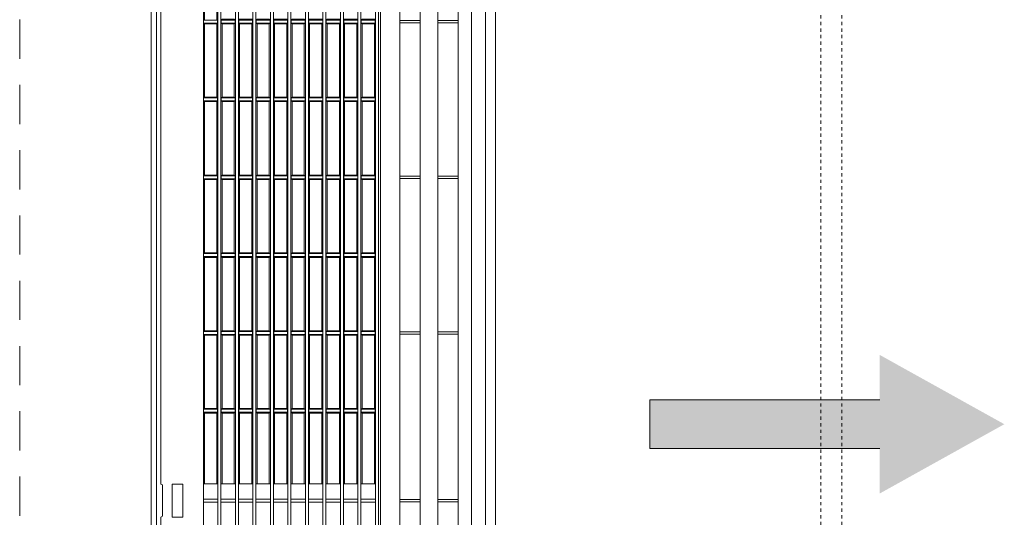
# Model space of a CAD drawing. Header units: millimetres. Extents: x -175722 to -110961, y 52375 to 104640.
# Tile 71 of 146: x -156271 to -156211, y 81123 to 81154. Entities that reach past the tile are written whole.
import ezdxf

# ---------------------------------------------------------------- set-up
doc = ezdxf.new("R2010")
doc.units = ezdxf.units.MM
doc.linetypes.add('Nadwieszenie', pattern=[3.9688, 2.3813, -1.5875])
doc.linetypes.add('Przerywana gęsta', pattern=[4, 2, -2])
for name, color, linetype, lineweight in [('A-DOOR', 31, 'Continuous', 5), ('A-DOOR-HDLN', 31, 'Przerywana gęsta', 18), ('A-FLOR-OVHD', 1, 'Nadwieszenie', 5), ('G-IMPT', 8, 'Continuous', 5)]:
    doc.layers.add(name, color=color, linetype=linetype, lineweight=lineweight)

# ---------------------------------------------------------------- blocks, each defined once
blk = doc.blocks.new('Drzwi-garażowe-wypukłe - 500x230-2384906-PARTER')
at = {"layer": 'A-DOOR-HDLN'}
for p, q in [((2250, 273.175), (2250, 2711.575)), ((2262.7, 233.175), (2262.7, 2711.575))]:
    blk.add_line(p, q, dxfattribs=at)
blk = doc.blocks.new('KURTYNA POWIETRZNA - kurtyna_dwg_KURTYNA LUB KLIMATYZATOR ŚCIENNY RZYT-1170037-PARTER')
at = {"layer": 'G-IMPT'}
blk.add_hatch(color=256, dxfattribs=at).paths.add_polyline_path([(-27.47, -518.91), (14.67, -443.11), (-12.67, -443.11), (-12.67, -303.35), (-42.28, -303.35), (-42.28, -443.11), (-69.62, -443.11)])
for p, q in [((-333.11, 0), (340.49, 0)), ((-83.96, -5.92), (-392.11, -5.92)), ((-333.53, -3.16), (340.91, -3.16)), ((275.9, -5.92), (-63.93, -5.92)), ((-64.84, -6.83), (-83.05, -6.83)), ((-486.9, -31.73), (453.71, -31.73)), ((-74.86, -40.56), (-74.86, -31.73)), ((-73.04, -40.56), (-73.04, -31.73)), ((-63.71, -40.56), (-63.71, -31.73)), ((-20.69, -39.87), (-20.69, -32.41)), ((-18.42, -40.39), (-18.42, -31.9)), ((-17.96, -32.41), (-17.96, -39.87)), ((26.65, -32.41), (27.1, -31.9)), ((28.92, -40.39), (28.92, -31.9)), ((76.26, -40.39), (76.26, -31.9)), ((76.72, -32.41), (76.72, -39.87)), ((121.32, -32.41), (121.78, -31.9)), ((123.6, -40.39), (123.6, -31.9)), ((124.05, -32.41), (124.05, -39.87)), ((168.66, -32.41), (169.12, -31.9)), ((170.94, -40.39), (170.94, -31.9)), ((171.39, -32.41), (171.39, -39.87)), ((218.27, -40.39), (218.27, -31.9)), ((-488.8, -40.56), (455.61, -40.56)), ((-488.72, -42.38), (455.53, -42.38)), ((-74.86, -51.21), (-74.86, -42.38)), ((-73.04, -51.21), (-73.04, -42.38)), ((-63.71, -51.21), (-63.71, -42.38)), ((-20.69, -50.52), (-20.69, -43.06)), ((-18.42, -51.04), (-18.42, -42.55)), ((-17.96, -43.06), (-17.96, -50.52)), ((28.92, -51.04), (28.92, -42.55)), ((29.38, -43.06), (29.38, -50.52)), ((76.26, -51.04), (76.26, -42.55)), ((76.72, -43.06), (76.72, -50.52)), ((123.6, -51.04), (123.6, -42.55)), ((124.05, -43.06), (124.05, -50.52)), ((170.94, -51.04), (170.94, -42.55)), ((171.39, -43.06), (171.39, -50.52)), ((-488.55, -51.21), (455.36, -51.21)), ((-488.46, -53.03), (455.27, -53.03)), ((-74.86, -61.86), (-74.86, -53.03)), ((-73.04, -61.86), (-73.04, -53.03)), ((-63.71, -61.86), (-63.71, -53.03)), ((-20.69, -61.18), (-20.69, -53.71)), ((-18.42, -61.69), (-18.42, -53.2)), ((-17.96, -53.71), (-17.96, -61.18)), ((26.65, -53.71), (27.1, -53.2)), ((28.92, -61.69), (28.92, -53.2)), ((29.38, -53.71), (29.38, -61.18)), ((73.98, -53.71), (74.44, -53.2)), ((76.26, -61.69), (76.26, -53.2)), ((76.72, -53.71), (76.72, -61.18)), ((121.32, -53.71), (121.78, -53.2)), ((123.6, -61.69), (123.6, -53.2)), ((124.05, -53.71), (124.05, -61.18)), ((168.66, -53.71), (169.12, -53.2)), ((170.94, -61.69), (170.94, -53.2)), ((171.39, -53.71), (171.39, -61.18)), ((216, -53.71), (216.45, -53.2)), ((216.45, -51.04), (218.27, -51.04)), ((-488.25, -61.86), (455.06, -61.86)), ((-488.15, -63.68), (454.96, -63.68)), ((-74.86, -72.51), (-74.86, -63.68)), ((-73.04, -72.51), (-73.04, -63.68)), ((-63.71, -72.51), (-63.71, -63.68)), ((-20.69, -71.83), (-20.69, -64.36)), ((-18.42, -72.34), (-18.42, -63.85)), ((28.92, -72.34), (28.92, -63.85)), ((29.38, -64.36), (29.38, -71.83)), ((76.26, -72.34), (76.26, -63.85)), ((76.72, -64.36), (76.72, -71.83)), ((123.6, -72.34), (123.6, -63.85)), ((124.05, -64.36), (124.05, -71.83)), ((168.66, -64.36), (169.12, -63.85)), ((170.94, -72.34), (170.94, -63.85)), ((171.39, -64.36), (171.39, -71.83)), ((216.45, -61.69), (218.27, -61.69)), ((-487.9, -72.51), (454.71, -72.51)), ((-487.79, -74.33), (454.6, -74.33)), ((-74.86, -83.16), (-74.86, -74.33)), ((-73.04, -83.16), (-73.04, -74.33)), ((-63.71, -83.16), (-63.71, -74.33)), ((-20.69, -82.48), (-20.69, -75.01)), ((-18.42, -82.99), (-18.42, -74.5)), ((-17.96, -75.01), (-17.96, -82.48)), ((28.92, -82.99), (28.92, -74.5)), ((29.38, -75.01), (29.38, -82.48)), ((76.26, -82.99), (76.26, -74.5)), ((76.72, -75.01), (76.72, -82.48)), ((123.6, -82.99), (123.6, -74.5)), ((124.05, -75.01), (124.05, -82.48)), ((170.94, -82.99), (170.94, -74.5)), ((171.39, -75.01), (171.39, -82.48)), ((216.45, -72.34), (218.27, -72.34)), ((-487.51, -83.16), (454.32, -83.16)), ((216.45, -82.99), (218.27, -82.99)), ((-487.38, -84.98), (454.19, -84.98)), ((-74.86, -93.81), (-74.86, -84.98)), ((-73.04, -93.81), (-73.04, -84.98)), ((-63.71, -93.81), (-63.71, -84.98)), ((-20.69, -93.13), (-20.69, -85.66)), ((-18.42, -93.64), (-18.42, -85.15)), ((-17.96, -85.66), (-17.96, -93.13)), ((26.65, -85.66), (27.1, -85.15)), ((28.92, -93.64), (28.92, -85.15)), ((29.38, -85.66), (29.38, -93.13)), ((73.98, -85.66), (74.44, -85.15)), ((76.26, -93.64), (76.26, -85.15)), ((76.72, -85.66), (76.72, -93.13)), ((121.32, -85.66), (121.78, -85.15)), ((123.6, -93.64), (123.6, -85.15)), ((124.05, -85.66), (124.05, -93.13)), ((168.66, -85.66), (169.12, -85.15)), ((170.94, -93.64), (170.94, -85.15)), ((171.39, -85.66), (171.39, -93.13)), ((216, -85.66), (216.45, -85.15)), ((-487.07, -93.81), (453.88, -93.81)), ((-486.92, -95.63), (453.73, -95.63)), ((-74.86, -104.46), (-74.86, -95.63)), ((-73.04, -104.46), (-73.04, -95.63)), ((-63.71, -104.46), (-63.71, -95.63)), ((-18.42, -104.29), (-18.42, -95.8)), ((28.92, -104.29), (28.92, -95.8)), ((73.98, -96.31), (74.44, -95.8)), ((76.26, -104.29), (76.26, -95.8)), ((121.32, -96.31), (121.78, -95.8)), ((123.6, -104.29), (123.6, -95.8)), ((168.66, -96.31), (169.12, -95.8)), ((170.94, -104.29), (170.94, -95.8)), ((216.45, -93.64), (218.27, -93.64)), ((-20.69, -103.78), (-20.69, -96.31)), ((29.38, -96.31), (29.38, -103.78)), ((76.72, -96.31), (76.72, -103.78)), ((124.05, -96.31), (124.05, -103.78)), ((171.39, -96.31), (171.39, -103.78)), ((-486.57, -104.46), (453.38, -104.46)), ((-486.41, -106.28), (453.22, -106.28)), ((-74.86, -115.11), (-74.86, -106.28)), ((-73.04, -115.11), (-73.04, -106.28)), ((-63.71, -115.11), (-63.71, -106.28)), ((-20.69, -114.43), (-20.69, -106.97)), ((-18.42, -114.94), (-18.42, -106.45)), ((-17.96, -106.97), (-17.96, -114.43)), ((28.92, -114.94), (28.92, -106.45)), ((29.38, -106.97), (29.38, -114.43)), ((76.26, -114.94), (76.26, -106.45)), ((76.72, -106.97), (76.72, -114.43)), ((123.6, -114.94), (123.6, -106.45)), ((124.05, -106.97), (124.05, -114.43)), ((170.94, -114.94), (170.94, -106.45)), ((171.39, -106.97), (171.39, -114.43)), ((216, -106.97), (216.45, -106.45)), ((216.45, -104.29), (218.27, -104.29)), ((-486.03, -115.11), (452.84, -115.11)), ((-485.86, -116.93), (452.67, -116.93)), ((-74.86, -125.76), (-74.86, -116.93)), ((-73.04, -125.76), (-73.04, -116.93)), ((-63.71, -125.76), (-63.71, -116.93)), ((-20.69, -125.08), (-20.69, -117.62)), ((-18.42, -125.59), (-18.42, -117.1)), ((-17.96, -117.62), (-17.96, -125.08)), ((26.65, -117.62), (27.1, -117.1)), ((28.92, -125.59), (28.92, -117.1)), ((29.38, -117.62), (29.38, -125.08)), ((73.98, -117.62), (74.44, -117.1)), ((76.26, -125.59), (76.26, -117.1)), ((76.72, -117.62), (76.72, -125.08)), ((121.32, -117.62), (121.78, -117.1)), ((123.6, -125.59), (123.6, -117.1)), ((168.66, -117.62), (169.12, -117.1)), ((170.94, -125.59), (170.94, -117.1)), ((171.39, -117.62), (171.39, -125.08)), ((216, -117.62), (216.45, -117.1)), ((216.45, -114.94), (218.27, -114.94)), ((-485.44, -125.76), (452.25, -125.76)), ((216.45, -125.59), (218.27, -125.59)), ((-485.25, -127.58), (452.06, -127.58)), ((-74.86, -136.42), (-74.86, -127.58)), ((-73.04, -136.42), (-73.04, -127.58)), ((-63.71, -136.42), (-63.71, -127.58)), ((-20.69, -135.73), (-20.69, -128.27)), ((-18.42, -136.24), (-18.42, -127.76)), ((-17.96, -128.27), (-17.96, -135.73)), ((28.92, -136.24), (28.92, -127.76)), ((76.26, -136.24), (76.26, -127.76)), ((123.6, -136.24), (123.6, -127.76)), ((168.66, -128.27), (169.12, -127.76)), ((170.94, -136.24), (170.94, -127.76)), ((171.39, -128.27), (171.39, -135.73)), ((-470.17, -136.42), (436.98, -136.42)), ((216.45, -136.24), (218.27, -136.24)), ((-522.06, -139.37), (488.87, -139.37)), ((449.4, -151.21), (-482.59, -151.21)), ((-74.63, -163.5), (-74.63, -151.21)), ((-73.26, -163.5), (-73.26, -151.21)), ((27.33, -163.5), (27.33, -151.21)), ((28.69, -163.5), (28.69, -151.21)), ((122.01, -163.5), (122.01, -151.21)), ((123.37, -163.5), (123.37, -151.21)), ((216.68, -163.5), (216.68, -151.21)), ((218.05, -163.5), (218.05, -151.21)), ((447.78, -174.42), (-480.71, -174.42)), ((-74.63, -186.71), (-74.63, -174.42)), ((-73.26, -186.71), (-73.26, -174.42)), ((27.33, -186.71), (27.33, -174.42)), ((28.69, -186.71), (28.69, -174.42)), ((122.01, -186.71), (122.01, -174.42)), ((123.37, -186.71), (123.37, -174.42)), ((216.68, -186.71), (216.68, -174.42)), ((218.05, -186.71), (218.05, -174.42)), ((433.87, -186.71), (-467.06, -186.71)), ((456.64, -194.83), (-489.83, -194.83)), ((460.48, -203.4), (-493.67, -203.4)), ((459.17, -209.47), (-492.36, -209.47))]:
    blk.add_line(p, q, dxfattribs=at)
at = {"layer": 'G-IMPT', "flags": 128}
blk.add_lwpolyline([(-83.96, -12.84), (-63.93, -12.84), (-63.93, -19.21), (-83.96, -19.21)], close=True, dxfattribs=at)
for points in [[(-63.71, -32.41), (-20.69, -32.41), (-20.24, -31.9)], [(-20.24, -40.39), (-18.42, -40.39), (-17.96, -39.87), (26.65, -39.87), (26.65, -32.41), (-17.96, -32.41), (-18.42, -31.9), (-20.24, -31.9), (-20.24, -40.39), (-20.69, -39.87), (-63.71, -39.87)], [(26.65, -39.87), (27.1, -40.39), (27.1, -31.9), (28.92, -31.9), (29.38, -32.41)], [(73.98, -32.41), (73.98, -39.87), (29.38, -39.87), (29.38, -32.41), (73.98, -32.41), (74.44, -31.9)], [(74.44, -40.39), (76.26, -40.39), (76.72, -39.87), (121.32, -39.87), (121.32, -32.41), (76.72, -32.41), (76.26, -31.9), (74.44, -31.9), (74.44, -40.39), (73.98, -39.87)], [(121.78, -40.39), (123.6, -40.39), (124.05, -39.87), (168.66, -39.87), (168.66, -32.41), (124.05, -32.41), (123.6, -31.9), (121.78, -31.9), (121.78, -40.39), (121.32, -39.87)], [(168.66, -39.87), (169.12, -40.39), (169.12, -31.9), (170.94, -31.9), (171.39, -32.41), (216, -32.41), (216.45, -31.9)], [(169.12, -40.39), (170.94, -40.39), (171.39, -39.87), (216, -39.87), (216, -32.41)], [(216, -39.87), (216.45, -40.39), (216.45, -31.9), (218.27, -31.9), (218.73, -32.41), (263.34, -32.41), (263.34, -39.87), (263.79, -40.39), (263.79, -31.9), (265.61, -31.9), (266.07, -32.41), (309.08, -32.41)], [(27.1, -40.39), (28.92, -40.39), (29.38, -39.87)], [(216.45, -40.39), (218.27, -40.39), (218.73, -39.87), (263.34, -39.87)], [(-63.71, -50.52), (-20.69, -50.52), (-20.24, -51.04), (-20.24, -42.55)], [(-63.71, -43.06), (-20.69, -43.06), (-20.24, -42.55), (-18.42, -42.55), (-17.96, -43.06), (26.65, -43.06), (27.1, -42.55)], [(-20.24, -51.04), (-18.42, -51.04), (-17.96, -50.52), (26.65, -50.52), (26.65, -43.06)], [(26.65, -50.52), (27.1, -51.04), (27.1, -42.55), (28.92, -42.55), (29.38, -43.06), (73.98, -43.06), (74.44, -42.55)], [(27.1, -51.04), (28.92, -51.04), (29.38, -50.52), (73.98, -50.52), (73.98, -43.06)], [(73.98, -50.52), (74.44, -51.04), (74.44, -42.55), (76.26, -42.55), (76.72, -43.06), (121.32, -43.06), (121.78, -42.55), (123.6, -42.55), (124.05, -43.06), (168.66, -43.06), (169.12, -42.55), (170.94, -42.55), (171.39, -43.06), (216, -43.06), (216, -50.52), (171.39, -50.52), (170.94, -51.04), (169.12, -51.04)], [(74.44, -51.04), (76.26, -51.04), (76.72, -50.52), (121.32, -50.52), (121.32, -43.06)], [(121.32, -50.52), (121.78, -51.04), (121.78, -42.55)], [(121.78, -51.04), (123.6, -51.04), (124.05, -50.52), (168.66, -50.52), (168.66, -43.06)], [(168.66, -50.52), (169.12, -51.04), (169.12, -42.55)], [(216, -50.52), (216.45, -51.04), (216.45, -42.55)], [(216, -43.06), (216.45, -42.55), (218.27, -42.55), (218.73, -43.06), (218.73, -50.52), (218.27, -51.04), (218.27, -42.55)], [(-63.71, -53.71), (-20.69, -53.71), (-20.24, -53.2)], [(-20.24, -61.69), (-18.42, -61.69), (-17.96, -61.18), (26.65, -61.18), (26.65, -53.71), (-17.96, -53.71), (-18.42, -53.2), (-20.24, -53.2), (-20.24, -61.69), (-20.69, -61.18), (-63.71, -61.18)], [(27.1, -61.69), (28.92, -61.69), (29.38, -61.18), (73.98, -61.18), (73.98, -53.71), (29.38, -53.71), (28.92, -53.2), (27.1, -53.2), (27.1, -61.69), (26.65, -61.18)], [(74.44, -61.69), (76.26, -61.69), (76.72, -61.18), (121.32, -61.18), (121.32, -53.71), (76.72, -53.71), (76.26, -53.2), (74.44, -53.2), (74.44, -61.69), (73.98, -61.18)], [(121.78, -61.69), (123.6, -61.69), (124.05, -61.18), (168.66, -61.18), (168.66, -53.71), (124.05, -53.71), (123.6, -53.2), (121.78, -53.2), (121.78, -61.69), (121.32, -61.18)], [(168.66, -61.18), (169.12, -61.69), (169.12, -53.2), (170.94, -53.2), (171.39, -53.71), (216, -53.71), (216, -61.18), (216.45, -61.69), (216.45, -53.2), (218.27, -53.2), (218.73, -53.71), (218.73, -61.18), (218.27, -61.69), (218.27, -53.2)], [(-63.71, -71.83), (-20.69, -71.83), (-20.24, -72.34), (-20.24, -63.85), (-18.42, -63.85), (-17.96, -64.36)], [(-63.71, -64.36), (-20.69, -64.36), (-20.24, -63.85)], [(26.65, -64.36), (26.65, -71.83), (-17.96, -71.83), (-17.96, -64.36), (26.65, -64.36), (27.1, -63.85)], [(26.65, -71.83), (27.1, -72.34), (27.1, -63.85), (28.92, -63.85), (29.38, -64.36), (73.98, -64.36), (74.44, -63.85)], [(27.1, -72.34), (28.92, -72.34), (29.38, -71.83), (73.98, -71.83), (73.98, -64.36)], [(73.98, -71.83), (74.44, -72.34), (74.44, -63.85), (76.26, -63.85), (76.72, -64.36), (121.32, -64.36), (121.78, -63.85)], [(74.44, -72.34), (76.26, -72.34), (76.72, -71.83), (121.32, -71.83), (121.32, -64.36)], [(121.78, -72.34), (123.6, -72.34), (124.05, -71.83), (168.66, -71.83), (168.66, -64.36), (124.05, -64.36), (123.6, -63.85), (121.78, -63.85), (121.78, -72.34), (121.32, -71.83)], [(169.12, -72.34), (170.94, -72.34), (171.39, -71.83), (216, -71.83), (216, -64.36), (171.39, -64.36), (170.94, -63.85), (169.12, -63.85), (169.12, -72.34), (168.66, -71.83)], [(169.12, -61.69), (170.94, -61.69), (171.39, -61.18), (216, -61.18)], [(216, -71.83), (216.45, -72.34), (216.45, -63.85)], [(216, -64.36), (216.45, -63.85), (218.27, -63.85), (218.73, -64.36), (218.73, -71.83), (218.27, -72.34), (218.27, -63.85)], [(-20.24, -72.34), (-18.42, -72.34), (-17.96, -71.83)], [(-63.71, -75.01), (-20.69, -75.01), (-20.24, -74.5)], [(-63.71, -82.48), (-20.69, -82.48), (-20.24, -82.99), (-20.24, -74.5), (-18.42, -74.5), (-17.96, -75.01), (26.65, -75.01), (27.1, -74.5), (28.92, -74.5), (29.38, -75.01), (73.98, -75.01), (74.44, -74.5)], [(-20.24, -82.99), (-18.42, -82.99), (-17.96, -82.48), (26.65, -82.48), (26.65, -75.01)], [(26.65, -82.48), (27.1, -82.99), (27.1, -74.5)], [(27.1, -82.99), (28.92, -82.99), (29.38, -82.48), (73.98, -82.48), (73.98, -75.01)], [(73.98, -82.48), (74.44, -82.99), (74.44, -74.5), (76.26, -74.5), (76.72, -75.01), (121.32, -75.01), (121.78, -74.5)], [(74.44, -82.99), (76.26, -82.99), (76.72, -82.48), (121.32, -82.48), (121.32, -75.01)], [(121.32, -82.48), (121.78, -82.99), (121.78, -74.5), (123.6, -74.5), (124.05, -75.01), (168.66, -75.01), (169.12, -74.5), (170.94, -74.5), (171.39, -75.01), (216, -75.01), (216.45, -74.5)], [(121.78, -82.99), (123.6, -82.99), (124.05, -82.48), (168.66, -82.48), (168.66, -75.01)], [(168.66, -82.48), (169.12, -82.99), (169.12, -74.5)], [(169.12, -82.99), (170.94, -82.99), (171.39, -82.48), (216, -82.48), (216, -75.01)], [(216, -82.48), (216.45, -82.99), (216.45, -74.5), (218.27, -74.5), (218.73, -75.01), (218.73, -82.48), (218.27, -82.99), (218.27, -74.5)], [(-63.71, -85.66), (-20.69, -85.66), (-20.24, -85.15)], [(-20.24, -93.64), (-18.42, -93.64), (-17.96, -93.13), (26.65, -93.13), (26.65, -85.66), (-17.96, -85.66), (-18.42, -85.15), (-20.24, -85.15), (-20.24, -93.64), (-20.69, -93.13), (-63.71, -93.13)], [(27.1, -93.64), (28.92, -93.64), (29.38, -93.13), (73.98, -93.13), (73.98, -85.66), (29.38, -85.66), (28.92, -85.15), (27.1, -85.15), (27.1, -93.64), (26.65, -93.13)], [(74.44, -93.64), (76.26, -93.64), (76.72, -93.13), (121.32, -93.13), (121.32, -85.66), (76.72, -85.66), (76.26, -85.15), (74.44, -85.15), (74.44, -93.64), (73.98, -93.13)], [(121.78, -93.64), (123.6, -93.64), (124.05, -93.13), (168.66, -93.13), (168.66, -85.66), (124.05, -85.66), (123.6, -85.15), (121.78, -85.15), (121.78, -93.64), (121.32, -93.13)], [(168.66, -93.13), (169.12, -93.64), (169.12, -85.15), (170.94, -85.15), (171.39, -85.66), (216, -85.66), (216, -93.13), (216.45, -93.64), (216.45, -85.15), (218.27, -85.15), (218.73, -85.66), (218.73, -93.13), (218.27, -93.64), (218.27, -85.15)], [(-63.71, -103.78), (-20.69, -103.78), (-20.24, -104.29), (-20.24, -95.8), (-18.42, -95.8), (-17.96, -96.31)], [(-63.71, -96.31), (-20.69, -96.31), (-20.24, -95.8)], [(26.65, -96.31), (26.65, -103.78), (-17.96, -103.78), (-17.96, -96.31), (26.65, -96.31), (27.1, -95.8)], [(27.1, -104.29), (28.92, -104.29), (29.38, -103.78), (73.98, -103.78), (73.98, -96.31), (29.38, -96.31), (28.92, -95.8), (27.1, -95.8), (27.1, -104.29), (26.65, -103.78)], [(74.44, -104.29), (76.26, -104.29), (76.72, -103.78), (121.32, -103.78), (121.32, -96.31), (76.72, -96.31), (76.26, -95.8), (74.44, -95.8), (74.44, -104.29), (73.98, -103.78)], [(121.78, -104.29), (123.6, -104.29), (124.05, -103.78), (168.66, -103.78), (168.66, -96.31), (124.05, -96.31), (123.6, -95.8), (121.78, -95.8), (121.78, -104.29), (121.32, -103.78)], [(169.12, -104.29), (170.94, -104.29), (171.39, -103.78), (216, -103.78), (216, -96.31), (171.39, -96.31), (170.94, -95.8), (169.12, -95.8), (169.12, -104.29), (168.66, -103.78)], [(169.12, -93.64), (170.94, -93.64), (171.39, -93.13), (216, -93.13)], [(216, -103.78), (216.45, -104.29), (216.45, -95.8)], [(216, -96.31), (216.45, -95.8), (218.27, -95.8), (218.73, -96.31), (218.73, -103.78), (218.27, -104.29), (218.27, -95.8)], [(-63.71, -106.97), (-20.69, -106.97), (-20.24, -106.45)], [(-63.71, -114.43), (-20.69, -114.43), (-20.24, -114.94), (-20.24, -106.45), (-18.42, -106.45), (-17.96, -106.97), (26.65, -106.97), (27.1, -106.45), (28.92, -106.45), (29.38, -106.97), (73.98, -106.97), (74.44, -106.45), (76.26, -106.45), (76.72, -106.97), (121.32, -106.97), (121.32, -114.43), (76.72, -114.43), (76.26, -114.94), (74.44, -114.94)], [(-20.24, -104.29), (-18.42, -104.29), (-17.96, -103.78)], [(-20.24, -114.94), (-18.42, -114.94), (-17.96, -114.43), (26.65, -114.43), (26.65, -106.97)], [(26.65, -114.43), (27.1, -114.94), (27.1, -106.45)], [(27.1, -114.94), (28.92, -114.94), (29.38, -114.43), (73.98, -114.43), (73.98, -106.97)], [(73.98, -114.43), (74.44, -114.94), (74.44, -106.45)], [(121.32, -114.43), (121.78, -114.94), (121.78, -106.45)], [(121.32, -106.97), (121.78, -106.45), (123.6, -106.45), (124.05, -106.97), (168.66, -106.97), (169.12, -106.45), (170.94, -106.45), (171.39, -106.97), (216, -106.97), (216, -114.43), (171.39, -114.43), (170.94, -114.94), (169.12, -114.94)], [(121.78, -114.94), (123.6, -114.94), (124.05, -114.43), (168.66, -114.43), (168.66, -106.97)], [(168.66, -114.43), (169.12, -114.94), (169.12, -106.45)], [(216, -114.43), (216.45, -114.94), (216.45, -106.45), (218.27, -106.45), (218.73, -106.97), (218.73, -114.43), (218.27, -114.94), (218.27, -106.45)], [(-63.71, -125.08), (-20.69, -125.08), (-20.24, -125.59), (-20.24, -117.1)], [(-20.24, -125.59), (-18.42, -125.59), (-17.96, -125.08), (26.65, -125.08), (26.65, -117.62), (-17.96, -117.62), (-18.42, -117.1), (-20.24, -117.1), (-20.69, -117.62), (-63.71, -117.62)], [(27.1, -125.59), (28.92, -125.59), (29.38, -125.08), (73.98, -125.08), (73.98, -117.62), (29.38, -117.62), (28.92, -117.1), (27.1, -117.1), (27.1, -125.59), (26.65, -125.08)], [(74.44, -125.59), (76.26, -125.59), (76.72, -125.08), (121.32, -125.08), (121.32, -117.62), (76.72, -117.62), (76.26, -117.1), (74.44, -117.1), (74.44, -125.59), (73.98, -125.08)], [(124.05, -117.62), (124.05, -125.08), (168.66, -125.08), (168.66, -117.62), (124.05, -117.62), (123.6, -117.1), (121.78, -117.1), (121.78, -125.59), (121.32, -125.08)], [(169.12, -125.59), (170.94, -125.59), (171.39, -125.08), (216, -125.08), (216, -117.62), (171.39, -117.62), (170.94, -117.1), (169.12, -117.1), (169.12, -125.59), (168.66, -125.08)], [(216, -125.08), (216.45, -125.59), (216.45, -117.1), (218.27, -117.1), (218.73, -117.62), (218.73, -125.08), (218.27, -125.59), (218.27, -117.1)], [(121.78, -125.59), (123.6, -125.59), (124.05, -125.08)], [(488.4, -138.46), (458.38, -138.46), (458.38, -129.82), (439.72, -129.82), (439.72, -138.24), (-472.9, -138.24), (-472.9, -129.82), (-491.57, -129.82), (-491.57, -138.46), (-521.59, -138.46)], [(-63.71, -128.27), (-20.69, -128.27), (-20.24, -127.76)], [(-63.71, -135.73), (-20.69, -135.73), (-20.24, -136.24), (-20.24, -127.76), (-18.42, -127.76), (-17.96, -128.27), (26.65, -128.27), (27.1, -127.76)], [(-20.24, -136.24), (-18.42, -136.24), (-17.96, -135.73), (26.65, -135.73), (26.65, -128.27)], [(26.65, -135.73), (27.1, -136.24), (27.1, -127.76), (28.92, -127.76), (29.38, -128.27)], [(73.98, -128.27), (73.98, -135.73), (29.38, -135.73), (29.38, -128.27), (73.98, -128.27), (74.44, -127.76)], [(73.98, -135.73), (74.44, -136.24), (74.44, -127.76), (76.26, -127.76), (76.72, -128.27)], [(121.32, -128.27), (121.32, -135.73), (76.72, -135.73), (76.72, -128.27), (121.32, -128.27), (121.78, -127.76)], [(124.05, -128.27), (124.05, -135.73), (168.66, -135.73), (168.66, -128.27), (124.05, -128.27), (123.6, -127.76), (121.78, -127.76), (121.78, -136.24), (121.32, -135.73)], [(168.66, -135.73), (169.12, -136.24), (169.12, -127.76), (170.94, -127.76), (171.39, -128.27), (216, -128.27), (216.45, -127.76)], [(216, -128.27), (216, -135.73), (216.45, -136.24), (216.45, -127.76), (218.27, -127.76), (218.73, -128.27), (218.73, -135.73), (218.27, -136.24), (218.27, -127.76)], [(27.1, -136.24), (28.92, -136.24), (29.38, -135.73)], [(74.44, -136.24), (76.26, -136.24), (76.72, -135.73)], [(121.78, -136.24), (123.6, -136.24), (124.05, -135.73)], [(169.12, -136.24), (170.94, -136.24), (171.39, -135.73), (216, -135.73)], [(449.6, -163.5), (-482.59, -163.5), (-482.59, -151.21), (-485.29, -139.37)], [(-42.28, -443.11), (-42.28, -303.35), (-12.67, -303.35), (-12.67, -443.11)]]:
    blk.add_lwpolyline(points, dxfattribs=at)
at = {"layer": 'G-IMPT'}
for centre, start, end in [((-83.05, -5.92), 180, 270), ((-64.84, -5.92), 270, 360)]:
    blk.add_arc(centre, 0.91, start, end, dxfattribs=at)
blk = doc.blocks.new('KURTYNA POWIETRZNA - kurtyna_dwg_A$C612E3E29-1170038-PARTER')
at = {"rotation": 270}
blk.add_blockref('KURTYNA POWIETRZNA - kurtyna_dwg_KURTYNA LUB KLIMATYZATOR ŚCIENNY RZYT-1170037-PARTER', (5.92, 493.21), dxfattribs=at)
blk = doc.blocks.new('KURTYNA POWIETRZNA - kurtyna_dwg-1170036-PARTER')
blk.add_blockref('KURTYNA POWIETRZNA - kurtyna_dwg_A$C612E3E29-1170038-PARTER', (31289.71, 9337.88))
blk = doc.blocks.new('KURTYNA POWIETRZNA - KURTYNA POWIETRZNA-1170043-PARTER')
at = {"rotation": 269.9999999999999}
blk.add_blockref('KURTYNA POWIETRZNA - kurtyna_dwg-1170036-PARTER', (-9337.88, 31295.63), dxfattribs=at)
blk = doc.blocks.new('1')
at = {"layer": 'A-FLOR-OVHD'}
blk.add_line((-152122.154, 86413.247), (-152122.154, 85213.247), dxfattribs=at)
at = {"layer": 'A-DOOR', "xscale": 0.1, "yscale": 0.1, "zscale": 0.1, "rotation": 180}
blk.add_blockref('Drzwi-garażowe-wypukłe - 500x230-2384906-PARTER', (-151847.154, 86486.564), dxfattribs=at)
at = {"layer": 'G-IMPT', "xscale": 0.1, "yscale": 0.1, "zscale": 0.1, "rotation": 269.9999999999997}
blk.add_blockref('KURTYNA POWIETRZNA - KURTYNA POWIETRZNA-1170043-PARTER', (-152114.154, 86373.247), dxfattribs=at)

msp = doc.modelspace()

# ---------------------------------------------------------------- block references
msp.add_blockref('1', (-4148.58187, -5192.22609))

doc.saveas('drawing.dxf')
